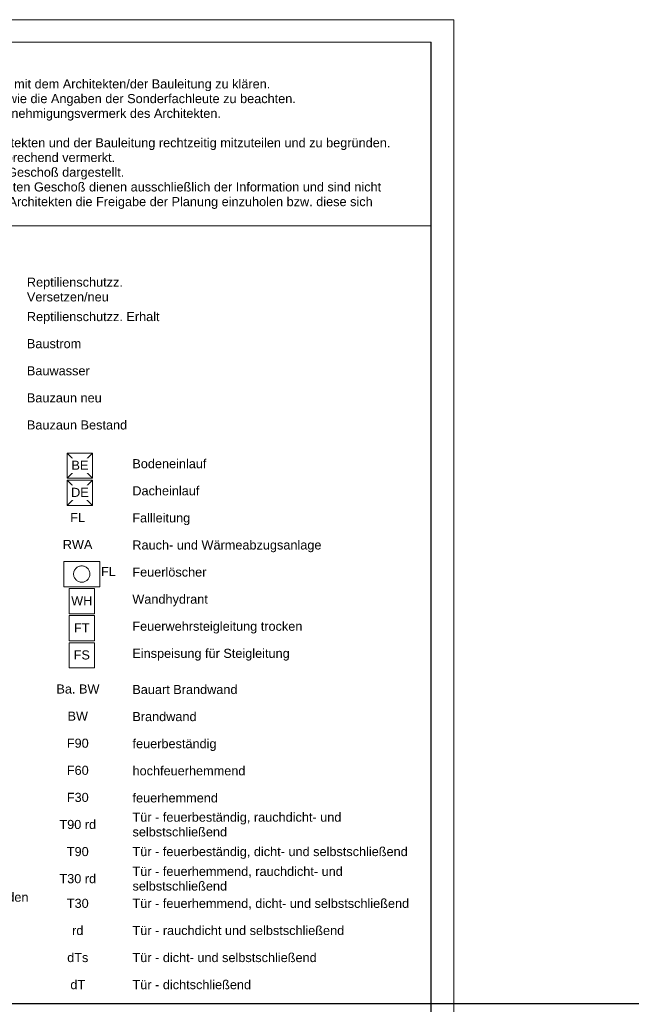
# Model space of a CAD drawing. Header units: metres. Extents: x -5203299 to 2078834, y 245743 to 5816291.
# Tile 253 of 256: x 366805 to 366873, y 5814224 to 5814333. Entities that reach past the tile are written whole.
import ezdxf

# ---------------------------------------------------------------- set-up
doc = ezdxf.new("R2010")
doc.units = ezdxf.units.M
doc.header["$LTSCALE"] = 0.5
for name, color, linetype, lineweight, true_color in [('70 -72 Beschriftung- 1 Beschriftung allgemein', 7, 'Continuous', 9, 0xff6633), ('99.04_Gleisplanung VP 02_23-EB-1236R-A-FAHRKANTE', 150, 'Continuous', 35, 0x007fff), ('None', 7, 'Continuous', 50, 0x800080)]:
    doc.layers.add(name, color=color, linetype=linetype, lineweight=lineweight, true_color=true_color)
for name, color, linetype, lineweight in [('70 -74 Zeichnungsblatt- 4 Plankopf Linie', 7, 'Continuous', 13), ('70 -76 Layout -2 Plankopf -Linie', 7, 'Continuous', 13), ('70 -76 Layout -2 Plankopf -Text', 7, 'Continuous', 13), ('70 -76 Layout -3 Symbole -allgemein', 7, 'Continuous', 13), ('70 -76 Zeichnungsblatt -3 Plankopf Symbole', 7, 'Continuous', 18), ('Keine', 7, 'Continuous', 9)]:
    doc.layers.add(name, color=color, linetype=linetype, lineweight=lineweight)
doc.styles.add('Arial', font='arial.ttf')

# ---------------------------------------------------------------- blocks, each defined once
blk = doc.blocks.new('_23-07-06_Massenplan_TB_Weiterführende Schule (3D)')
at = {"layer": '99.04_Gleisplanung VP 02_23-EB-1236R-A-FAHRKANTE', "flags": 128}
blk.add_lwpolyline([(563.02, 18.31), (-195.63, 18.36), (-195.63, 18.36, -0.005965), (-243.33, 18.93), (-544.41, 26.14)], format="xyb", dxfattribs=at)
blk = doc.blocks.new('KRA - LP5 - Plankopf A0 - Zeichenerklärung')
at = {"layer": '70 -76 Layout -3 Symbole -allgemein', "linetype": 'Continuous', "lineweight": 0, "transparency": 33554687}
blk.add_hatch(color=255, dxfattribs=at).paths.add_polyline_path([(0.03561, 0.13765), (0.05161, 0.13765), (0.05161, 0.13285), (0.03561, 0.13285)])
at = {"layer": '70 -76 Layout -3 Symbole -allgemein', "color": 7, "lineweight": 13, "transparency": 33554687}
for p, q in [((0.00764, 0.11239), (0.01324, 0.11799)), ((0.00764, 0.11799), (0.01324, 0.11239)), ((0.00764, 0.10639), (0.01324, 0.11199)), ((0.00764, 0.11199), (0.01324, 0.10639))]:
    blk.add_line(p, q, dxfattribs=at)
at = {"layer": '70 -76 Layout -3 Symbole -allgemein', "color": 7, "lineweight": 25, "transparency": 33554687, "flags": 128}
blk.add_lwpolyline([(0.03561, 0.13765), (0.05161, 0.13765), (0.05161, 0.13285), (0.03561, 0.13285)], close=True, dxfattribs=at)
at = {"layer": '70 -76 Layout -3 Symbole -allgemein', "color": 7, "lineweight": 13, "transparency": 33554687, "flags": 128}
for points in [[(0.00764, 0.11799), (0.01324, 0.11799), (0.01324, 0.11239), (0.00764, 0.11239)], [(0.00764, 0.11199), (0.01324, 0.11199), (0.01324, 0.10639), (0.00764, 0.10639)], [(0.00685, 0.09399), (0.01485, 0.09399), (0.01485, 0.08839), (0.00685, 0.08839)], [(0.00805, 0.08799), (0.01365, 0.08799), (0.01365, 0.08239), (0.00805, 0.08239)], [(0.00805, 0.08199), (0.01365, 0.08199), (0.01365, 0.07639), (0.00805, 0.07639)], [(0.00805, 0.07599), (0.01365, 0.07599), (0.01365, 0.07039), (0.00805, 0.07039)]]:
    blk.add_lwpolyline(points, close=True, dxfattribs=at)
at = {"layer": '70 -76 Layout -3 Symbole -allgemein', "flags": 128}
blk.add_lwpolyline([(0.01266, 0.09119), (0.01265, 0.09101), (0.01262, 0.09084), (0.01258, 0.09067), (0.01252, 0.0905), (0.01244, 0.09034), (0.01235, 0.09019), (0.01225, 0.09004), (0.01213, 0.08991), (0.012, 0.08979), (0.01185, 0.08969), (0.0117, 0.0896), (0.01154, 0.08952), (0.01137, 0.08946), (0.0112, 0.08942), (0.01103, 0.08939), (0.01085, 0.08938), (0.01067, 0.08939), (0.0105, 0.08942), (0.01033, 0.08946), (0.01016, 0.08952), (0.01, 0.0896), (0.00985, 0.08969), (0.0097, 0.08979), (0.00957, 0.08991), (0.00945, 0.09004), (0.00935, 0.09019), (0.00926, 0.09034), (0.00918, 0.0905), (0.00912, 0.09067), (0.00908, 0.09084), (0.00905, 0.09101), (0.00904, 0.09119), (0.00905, 0.09137), (0.00908, 0.09154), (0.00912, 0.09171), (0.00918, 0.09188), (0.00926, 0.09204), (0.00935, 0.09219), (0.00945, 0.09234), (0.00957, 0.09247), (0.0097, 0.09259), (0.00985, 0.09269), (0.01, 0.09278), (0.01016, 0.09286), (0.01033, 0.09292), (0.0105, 0.09296), (0.01067, 0.09299), (0.01085, 0.093), (0.01103, 0.09299), (0.0112, 0.09296), (0.01137, 0.09292), (0.01154, 0.09286), (0.0117, 0.09278), (0.01185, 0.09269), (0.012, 0.09259), (0.01213, 0.09247), (0.01225, 0.09234), (0.01235, 0.09219), (0.01244, 0.09204), (0.01252, 0.09188), (0.01258, 0.09171), (0.01262, 0.09154), (0.01265, 0.09137)], close=True, dxfattribs=at)
at = {"color": 255}
for points in [[(-0.00131, 0.15251), (0.00345, 0.15251), (0.00345, 0.15575), (-0.00131, 0.15575)], [(0.05481, 0.15208), (0.05863, 0.15208), (0.05863, 0.15533), (0.05481, 0.15533)], [(0.06472, 0.15198), (0.08328, 0.15198), (0.08328, 0.15522), (0.06472, 0.15522)], [(0.0086, 0.14488), (0.03548, 0.14488), (0.03548, 0.15138), (0.0086, 0.15138)], [(-0.00131, 0.14651), (0.00298, 0.14651), (0.00298, 0.14975), (-0.00131, 0.14975)], [(0.05481, 0.14608), (0.06051, 0.14608), (0.06051, 0.14933), (0.05481, 0.14933)], [(0.06472, 0.14598), (0.08344, 0.14598), (0.08344, 0.14922), (0.06472, 0.14922)], [(-0.00131, 0.14051), (0.00613, 0.14051), (0.00613, 0.14375), (-0.00131, 0.14375)], [(0.0086, 0.1404), (0.02842, 0.1404), (0.02842, 0.14365), (0.0086, 0.14365)], [(0.05481, 0.14008), (0.06113, 0.14008), (0.06113, 0.14333), (0.05481, 0.14333)], [(0.06472, 0.13998), (0.08579, 0.13998), (0.08579, 0.14322), (0.06472, 0.14322)], [(-0.00131, 0.13451), (0.00235, 0.13451), (0.00235, 0.13775), (-0.00131, 0.13775)], [(0.0086, 0.1344), (0.03078, 0.1344), (0.03078, 0.13765), (0.0086, 0.13765)], [(0.05481, 0.13408), (0.06098, 0.13408), (0.06098, 0.13733), (0.05481, 0.13733)], [(0.06472, 0.13398), (0.08376, 0.13398), (0.08376, 0.13722), (0.06472, 0.13722)], [(-0.00131, 0.12851), (0.0047, 0.12851), (0.0047, 0.13175), (-0.00131, 0.13175)], [(0.0086, 0.1284), (0.02591, 0.1284), (0.02591, 0.13165), (0.0086, 0.13165)], [(0.05481, 0.12808), (0.06066, 0.12808), (0.06066, 0.13133), (0.05481, 0.13133)], [(0.06472, 0.12798), (0.0847, 0.12798), (0.0847, 0.13122), (0.06472, 0.13122)], [(-0.00131, 0.12251), (0.00376, 0.12251), (0.00376, 0.12575), (-0.00131, 0.12575)], [(0.0086, 0.1224), (0.03203, 0.1224), (0.03203, 0.12565), (0.0086, 0.12565)], [(0.05481, 0.12208), (0.06066, 0.12208), (0.06066, 0.12533), (0.05481, 0.12533)], [(0.06472, 0.12198), (0.07466, 0.12198), (0.07466, 0.12522), (0.06472, 0.12522)], [(0.02205, 0.11392), (0.03858, 0.11392), (0.03858, 0.11717), (0.02205, 0.11717)], [(0.02205, 0.10792), (0.03701, 0.10792), (0.03701, 0.11117), (0.02205, 0.11117)], [(0.00828, 0.10203), (0.01163, 0.10203), (0.01163, 0.10527), (0.00828, 0.10527)], [(0.02205, 0.10192), (0.03497, 0.10192), (0.03497, 0.10517), (0.02205, 0.10517)], [(0.00664, 0.09603), (0.01328, 0.09603), (0.01328, 0.09927), (0.00664, 0.09927)], [(0.02205, 0.09592), (0.06415, 0.09592), (0.06415, 0.09917), (0.02205, 0.09917)], [(0.02205, 0.08992), (0.03858, 0.08992), (0.03858, 0.09317), (0.02205, 0.09317)], [(0.02205, 0.08392), (0.03889, 0.08392), (0.03889, 0.08717), (0.02205, 0.08717)], [(0.02205, 0.07792), (0.05991, 0.07792), (0.05991, 0.08117), (0.02205, 0.08117)], [(0.02205, 0.07192), (0.05709, 0.07192), (0.05709, 0.07517), (0.02205, 0.07517)], [(0.00515, 0.06402), (0.01477, 0.06402), (0.01477, 0.06726), (0.00515, 0.06726)], [(0.02205, 0.06391), (0.04548, 0.06391), (0.04548, 0.06716), (0.02205, 0.06716)], [(0.00766, 0.05802), (0.01226, 0.05802), (0.01226, 0.06126), (0.00766, 0.06126)], [(0.02205, 0.05791), (0.03638, 0.05791), (0.03638, 0.06116), (0.02205, 0.06116)], [(0.0075, 0.05202), (0.01242, 0.05202), (0.01242, 0.05526), (0.0075, 0.05526)], [(0.02209, 0.05191), (0.04082, 0.05191), (0.04082, 0.05516), (0.02209, 0.05516)], [(0.0075, 0.04602), (0.01242, 0.04602), (0.01242, 0.04926), (0.0075, 0.04926)], [(0.02209, 0.04591), (0.04725, 0.04591), (0.04725, 0.04916), (0.02209, 0.04916)], [(0.0075, 0.04002), (0.01242, 0.04002), (0.01242, 0.04326), (0.0075, 0.04326)], [(0.02209, 0.03991), (0.04113, 0.03991), (0.04113, 0.04316), (0.02209, 0.04316)], [(0.00585, 0.03402), (0.01406, 0.03402), (0.01406, 0.03726), (0.00585, 0.03726)], [(0.0075, 0.02802), (0.01242, 0.02802), (0.01242, 0.03126), (0.0075, 0.03126)], [(0.02209, 0.02802), (0.08333, 0.02802), (0.08333, 0.03126), (0.02209, 0.03126)], [(0.02209, 0.02039), (0.06967, 0.02039), (0.06967, 0.02689), (0.02209, 0.02689)], [(0.00585, 0.02202), (0.01406, 0.02202), (0.01406, 0.02526), (0.00585, 0.02526)], [(-0.08805, 0.01792), (0.00369, 0.01792), (0.00369, 0.02117), (-0.08805, 0.02117)], [(0.0075, 0.01656), (0.01242, 0.01656), (0.01242, 0.0198), (0.0075, 0.0198)], [(0.00868, 0.01056), (0.01124, 0.01056), (0.01124, 0.0138), (0.00868, 0.0138)], [(0.02209, 0.01056), (0.0692, 0.01056), (0.0692, 0.0138), (0.02209, 0.0138)], [(0.00758, 0.00456), (0.01234, 0.00456), (0.01234, 0.0078), (0.00758, 0.0078)], [(0.02209, 0.00456), (0.06308, 0.00456), (0.06308, 0.0078), (0.02209, 0.0078)], [(0.00828, -0.00144), (0.01163, -0.00144), (0.01163, 0.0018), (0.00828, 0.0018)], [(0.02209, -0.00144), (0.0485, -0.00144), (0.0485, 0.0018), (0.02209, 0.0018)]]:
    blk.add_wipeout(points, dxfattribs=at).dxf.layer = '70 -76 Layout -2 Plankopf -Text'
at = {"color": 255, "lineweight": 25, "transparency": 33554687}
for points, layer in [([(0.03561, 0.14365), (0.05161, 0.14365), (0.05161, 0.13885), (0.03561, 0.13885)], '70 -76 Layout -3 Symbole -allgemein'), ([(0.03561, 0.13165), (0.05161, 0.13165), (0.05161, 0.12685), (0.03561, 0.12685)], '70 -76 Zeichnungsblatt -3 Plankopf Symbole'), ([(0.03561, 0.12565), (0.05161, 0.12565), (0.05161, 0.12085), (0.03561, 0.12085)], '70 -76 Zeichnungsblatt -3 Plankopf Symbole')]:
    blk.add_wipeout(points, dxfattribs=at).dxf.layer = layer
at = {"layer": '70 -76 Zeichnungsblatt -3 Plankopf Symbole', "linetype": 'Continuous', "lineweight": 9, "transparency": 33554687}
h = blk.add_hatch(dxfattribs=at)
h.set_pattern_fill('Brettschichtholz', style=0, pattern_type=2)
h.set_pattern_definition([(0, (0, 0), (0.7071, -0.7071), [])])
h.paths.add_polyline_path([(0.03561, 0.13165), (0.05161, 0.13165), (0.05161, 0.12685), (0.03561, 0.12685)])
h = blk.add_hatch(dxfattribs=at)
h.set_pattern_fill('Spanplatte 1mm SRF', style=0, pattern_type=2)
h.set_pattern_definition([(45, (0, 0), (1.591, -1.591), []), (45, (0.2652, -0.2652), (1.591, -1.591), []), (45, (-0.2652, 0.2652), (1.591, -1.591), [])])
h.paths.add_polyline_path([(0.03561, 0.12565), (0.05161, 0.12565), (0.05161, 0.12085), (0.03561, 0.12085)])
at = {"layer": '70 -76 Layout -3 Symbole -allgemein', "color": 7, "lineweight": 25, "transparency": 33554687, "flags": 128}
blk.add_lwpolyline([(0.03561, 0.14365), (0.05161, 0.14365), (0.05161, 0.13885), (0.03561, 0.13885)], close=True, dxfattribs=at)
at = {"layer": '70 -76 Zeichnungsblatt -3 Plankopf Symbole', "color": 7, "lineweight": 25, "transparency": 33554687, "flags": 128}
for points in [[(0.03561, 0.13165), (0.05161, 0.13165), (0.05161, 0.12685), (0.03561, 0.12685)], [(0.03561, 0.12565), (0.05161, 0.12565), (0.05161, 0.12085), (0.03561, 0.12085)]]:
    blk.add_lwpolyline(points, close=True, dxfattribs=at)
at = {"layer": 'None', "color": 7, "linetype": 'Continuous', "lineweight": 9}
for points in [[(0.03561, 0.14141), (0.03574, 0.14152), (0.03588, 0.14166), (0.03598, 0.14182), (0.03606, 0.142), (0.0361, 0.14219), (0.0361, 0.14238), (0.03608, 0.14257), (0.03601, 0.14275), (0.03561, 0.14365)], [(0.0366, 0.14365), (0.0362, 0.14275), (0.0362, 0.14275), (0.03614, 0.14257), (0.03611, 0.14238), (0.03611, 0.14219), (0.03615, 0.142), (0.03623, 0.14182), (0.03633, 0.14166), (0.03647, 0.14152), (0.03662, 0.1414), (0.0368, 0.14132), (0.03698, 0.14126), (0.03718, 0.14125)], [(0.03718, 0.14125), (0.03737, 0.14126), (0.03756, 0.14132), (0.03773, 0.1414), (0.03789, 0.14152), (0.03802, 0.14166), (0.03812, 0.14182), (0.0382, 0.142), (0.03824, 0.14219), (0.03825, 0.14238), (0.03822, 0.14257), (0.03816, 0.14275), (0.03776, 0.14365)], [(0.03874, 0.14365), (0.03834, 0.14275), (0.03834, 0.14275), (0.03828, 0.14257), (0.03825, 0.14238), (0.03826, 0.14219), (0.0383, 0.142), (0.03837, 0.14182), (0.03848, 0.14166), (0.03861, 0.14152), (0.03877, 0.1414), (0.03894, 0.14132), (0.03913, 0.14126), (0.03932, 0.14125)], [(0.03932, 0.14125), (0.03951, 0.14126), (0.0397, 0.14132), (0.03987, 0.1414), (0.04003, 0.14152), (0.04016, 0.14166), (0.04027, 0.14182), (0.04034, 0.142), (0.04038, 0.14219), (0.04039, 0.14238), (0.04036, 0.14257), (0.0403, 0.14275), (0.0399, 0.14365)], [(0.04088, 0.14365), (0.04048, 0.14275), (0.04048, 0.14275), (0.04042, 0.14257), (0.04039, 0.14238), (0.0404, 0.14219), (0.04044, 0.142), (0.04051, 0.14182), (0.04062, 0.14166), (0.04075, 0.14152), (0.04091, 0.1414), (0.04108, 0.14132), (0.04127, 0.14126), (0.04146, 0.14125)], [(0.04146, 0.14125), (0.04166, 0.14126), (0.04184, 0.14132), (0.04202, 0.1414), (0.04217, 0.14152), (0.04231, 0.14166), (0.04241, 0.14182), (0.04248, 0.142), (0.04253, 0.14219), (0.04253, 0.14238), (0.0425, 0.14257), (0.04244, 0.14275), (0.04204, 0.14365)], [(0.04303, 0.14365), (0.04263, 0.14275), (0.04263, 0.14275), (0.04256, 0.14257), (0.04254, 0.14238), (0.04254, 0.14219), (0.04258, 0.142), (0.04266, 0.14182), (0.04276, 0.14166), (0.0429, 0.14152), (0.04305, 0.1414), (0.04323, 0.14132), (0.04341, 0.14126), (0.04361, 0.14125)], [(0.04361, 0.14125), (0.0438, 0.14126), (0.04398, 0.14132), (0.04416, 0.1414), (0.04432, 0.14152), (0.04445, 0.14166), (0.04455, 0.14182), (0.04463, 0.142), (0.04467, 0.14219), (0.04468, 0.14238), (0.04465, 0.14257), (0.04458, 0.14275), (0.04419, 0.14365)], [(0.04517, 0.14365), (0.04477, 0.14275), (0.04477, 0.14275), (0.04471, 0.14257), (0.04468, 0.14238), (0.04469, 0.14219), (0.04473, 0.142), (0.0448, 0.14182), (0.04491, 0.14166), (0.04504, 0.14152), (0.04519, 0.1414), (0.04537, 0.14132), (0.04556, 0.14126), (0.04575, 0.14125)], [(0.04575, 0.14125), (0.04594, 0.14126), (0.04613, 0.14132), (0.0463, 0.1414), (0.04646, 0.14152), (0.04659, 0.14166), (0.0467, 0.14182), (0.04677, 0.142), (0.04681, 0.14219), (0.04682, 0.14238), (0.04679, 0.14257), (0.04673, 0.14275), (0.04633, 0.14365)], [(0.04731, 0.14365), (0.04691, 0.14275), (0.04691, 0.14275), (0.04685, 0.14257), (0.04682, 0.14238), (0.04683, 0.14219), (0.04687, 0.142), (0.04694, 0.14182), (0.04705, 0.14166), (0.04718, 0.14152), (0.04734, 0.1414), (0.04751, 0.14132), (0.0477, 0.14126), (0.04789, 0.14125)], [(0.04789, 0.14125), (0.04808, 0.14126), (0.04827, 0.14132), (0.04844, 0.1414), (0.0486, 0.14152), (0.04873, 0.14166), (0.04884, 0.14182), (0.04891, 0.142), (0.04895, 0.14219), (0.04896, 0.14238), (0.04893, 0.14257), (0.04887, 0.14275), (0.04847, 0.14365)], [(0.04945, 0.14365), (0.04906, 0.14275), (0.04906, 0.14275), (0.04899, 0.14257), (0.04896, 0.14238), (0.04897, 0.14219), (0.04901, 0.142), (0.04909, 0.14182), (0.04919, 0.14166), (0.04932, 0.14152), (0.04948, 0.1414), (0.04965, 0.14132), (0.04984, 0.14126), (0.05003, 0.14125)], [(0.05003, 0.14125), (0.05023, 0.14126), (0.05041, 0.14132), (0.05059, 0.1414), (0.05074, 0.14152), (0.05088, 0.14166), (0.05098, 0.14182), (0.05106, 0.142), (0.0511, 0.14219), (0.0511, 0.14238), (0.05108, 0.14257), (0.05101, 0.14275), (0.05061, 0.14365)], [(0.0516, 0.14365), (0.0512, 0.14275), (0.0512, 0.14275), (0.05114, 0.14257), (0.05111, 0.14238), (0.05111, 0.14219), (0.05115, 0.142), (0.05123, 0.14182), (0.05133, 0.14166), (0.05147, 0.14152), (0.05161, 0.14141)], [(0.03561, 0.14112), (0.03562, 0.14113), (0.03581, 0.1412), (0.036, 0.14124), (0.03621, 0.14124), (0.03641, 0.1412), (0.03659, 0.14113), (0.03676, 0.14102), (0.03691, 0.14088), (0.03703, 0.14071), (0.03711, 0.14053), (0.03716, 0.14033), (0.03717, 0.14013), (0.03715, 0.13993), (0.03708, 0.13974), (0.03668, 0.13885)], [(0.03767, 0.13885), (0.03727, 0.13974), (0.03727, 0.13974), (0.0372, 0.13993), (0.03718, 0.14014), (0.03719, 0.14034), (0.03724, 0.14053), (0.03732, 0.14072), (0.03744, 0.14088), (0.03759, 0.14102), (0.03776, 0.14113), (0.03795, 0.1412), (0.03815, 0.14124), (0.03835, 0.14124), (0.03855, 0.1412), (0.03874, 0.14113), (0.03891, 0.14102), (0.03905, 0.14088), (0.03917, 0.14071), (0.03926, 0.14053), (0.03931, 0.14033), (0.03932, 0.14013), (0.03929, 0.13993), (0.03922, 0.13974), (0.03883, 0.13885)], [(0.03981, 0.13885), (0.03941, 0.13974), (0.03941, 0.13974), (0.03935, 0.13993), (0.03932, 0.14014), (0.03933, 0.14034), (0.03938, 0.14053), (0.03947, 0.14072), (0.03958, 0.14088), (0.03973, 0.14102), (0.0399, 0.14113), (0.04009, 0.1412), (0.04029, 0.14124), (0.04049, 0.14124), (0.04069, 0.1412), (0.04088, 0.14113), (0.04105, 0.14102), (0.0412, 0.14088), (0.04132, 0.14071), (0.0414, 0.14053), (0.04145, 0.14033), (0.04146, 0.14013), (0.04143, 0.13993), (0.04137, 0.13974), (0.04097, 0.13885)], [(0.04195, 0.13885), (0.04155, 0.13974), (0.04155, 0.13974), (0.04149, 0.13993), (0.04146, 0.14014), (0.04147, 0.14034), (0.04152, 0.14053), (0.04161, 0.14072), (0.04173, 0.14088), (0.04187, 0.14102), (0.04205, 0.14113), (0.04223, 0.1412), (0.04243, 0.14124), (0.04264, 0.14124), (0.04283, 0.1412), (0.04302, 0.14113), (0.04319, 0.14102), (0.04334, 0.14088), (0.04346, 0.14071), (0.04354, 0.14053), (0.04359, 0.14033), (0.0436, 0.14013), (0.04358, 0.13993), (0.04351, 0.13974), (0.04311, 0.13885)], [(0.04409, 0.13885), (0.04369, 0.13974), (0.04369, 0.13974), (0.04363, 0.13993), (0.0436, 0.14014), (0.04362, 0.14034), (0.04367, 0.14053), (0.04375, 0.14072), (0.04387, 0.14088), (0.04402, 0.14102), (0.04419, 0.14113), (0.04438, 0.1412), (0.04458, 0.14124), (0.04478, 0.14124), (0.04498, 0.1412), (0.04517, 0.14113), (0.04534, 0.14102), (0.04548, 0.14088), (0.0456, 0.14071), (0.04569, 0.14053), (0.04573, 0.14033), (0.04575, 0.14013), (0.04572, 0.13993), (0.04565, 0.13974), (0.04526, 0.13885)], [(0.04624, 0.13885), (0.04584, 0.13974), (0.04584, 0.13974), (0.04577, 0.13993), (0.04575, 0.14014), (0.04576, 0.14034), (0.04581, 0.14053), (0.04589, 0.14072), (0.04601, 0.14088), (0.04616, 0.14102), (0.04633, 0.14113), (0.04652, 0.1412), (0.04672, 0.14124), (0.04692, 0.14124), (0.04712, 0.1412), (0.04731, 0.14113), (0.04748, 0.14102), (0.04763, 0.14088), (0.04774, 0.14071), (0.04783, 0.14053), (0.04788, 0.14033), (0.04789, 0.14013), (0.04786, 0.13993), (0.0478, 0.13974), (0.0474, 0.13885)], [(0.04838, 0.13885), (0.04798, 0.13974), (0.04798, 0.13974), (0.04792, 0.13993), (0.04789, 0.14014), (0.0479, 0.14034), (0.04795, 0.14053), (0.04804, 0.14072), (0.04816, 0.14088), (0.0483, 0.14102), (0.04847, 0.14113), (0.04866, 0.1412), (0.04886, 0.14124), (0.04906, 0.14124), (0.04926, 0.1412), (0.04945, 0.14113), (0.04962, 0.14102), (0.04977, 0.14088), (0.04989, 0.14071), (0.04997, 0.14053), (0.05002, 0.14033), (0.05003, 0.14013), (0.05, 0.13993), (0.04994, 0.13974), (0.04954, 0.13885)], [(0.05052, 0.13885), (0.05012, 0.13974), (0.05012, 0.13974), (0.05006, 0.13993), (0.05003, 0.14014), (0.05004, 0.14034), (0.05009, 0.14053), (0.05018, 0.14072), (0.0503, 0.14088), (0.05045, 0.14102), (0.05062, 0.14113), (0.05081, 0.1412), (0.051, 0.14124), (0.05121, 0.14124), (0.05141, 0.1412), (0.05159, 0.14113), (0.05161, 0.14112)]]:
    blk.add_lwpolyline(points, dxfattribs=at)
at = {"layer": '70 -76 Layout -2 Plankopf -Text', "line_spacing_factor": 0.970891, "style": 'Arial'}
for s, insert, char_height, attachment_point in [('WD', (-0.00131, 0.15523), 0.002014, 1), ('KS', (0.05481, 0.1548), 0.002014, 1), ('Mauerwerk KS', (0.06472, 0.1547), 0.0020138, 1), ('Stahlbeton-Fertigteile\\Pmit Ortbetonverguss', (0.0086, 0.15085), 0.0020138, 1), ('Stb', (-0.00131, 0.14923), 0.002014, 1), ('DäH', (0.05481, 0.1488), 0.002014, 1), ('Dämmung hart', (0.06472, 0.1487), 0.0020138, 1), ('\\A1;Stb{\\H0.6667x;\\SWU^ ;}', (-0.00131, 0.14323), 0.0020138, 1), ('Stahlbeton WU ', (0.0086, 0.14312), 0.0020138, 1), ('DäW', (0.05481, 0.1428), 0.002014, 1), ('Dämmung weich', (0.06472, 0.1427), 0.0020138, 1), ('BT', (-0.00131, 0.13723), 0.002014, 1), ('Beton, unbewehrt', (0.0086, 0.13712), 0.0020138, 1), ('LBW', (0.05481, 0.1368), 0.002014, 1), ('Leichtbauwand', (0.06472, 0.1367), 0.0020138, 1), ('BFtg', (-0.00131, 0.13123), 0.002014, 1), ('Betonfertigteil', (0.0086, 0.13112), 0.0020138, 1), ('BSH', (0.05481, 0.1308), 0.002014, 1), ('Brettschichtholz', (0.06472, 0.1307), 0.0020138, 1), ('MW', (-0.00131, 0.12523), 0.002014, 1), ('Mauerwerk Klinker', (0.0086, 0.12512), 0.0020138, 1), ('KVH', (0.05481, 0.1248), 0.002014, 1), ('Vollholz', (0.06472, 0.1247), 0.002014, 1), ('Bodeneinlauf', (0.02205, 0.11664), 0.0020138, 1), ('Dacheinlauf', (0.02205, 0.11064), 0.0020138, 1), ('FL', (0.00828, 0.10474), 0.002014, 1), ('Fallleitung', (0.02205, 0.10464), 0.0020138, 1), ('RWA', (0.00664, 0.09874), 0.002014, 1), ('Rauch- und Wärmeabzugsanlage', (0.02205, 0.09864), 0.0020138, 1), ('Feuerlöscher', (0.02205, 0.09264), 0.0020138, 1), ('Wandhydrant', (0.02205, 0.08664), 0.0020138, 1), ('Feuerwehrsteigleitung trocken', (0.02205, 0.08064), 0.0020138, 1), ('Einspeisung für Steigleitung', (0.02205, 0.07464), 0.0020138, 1), ('Ba. BW', (0.01477, 0.06674), 0.002014, 3), ('Bauart Brandwand', (0.02205, 0.06663), 0.0020138, 1), ('BW', (0.00996, 0.06074), 0.002014, 2), ('Brandwand', (0.02205, 0.06063), 0.002014, 1), ('F90', (0.00996, 0.05474), 0.002014, 2), ('feuerbeständig', (0.02209, 0.05463), 0.0020138, 1), ('F60', (0.00996, 0.04874), 0.002014, 2), ('hochfeuerhemmend', (0.02209, 0.04863), 0.0020138, 1), ('F30', (0.00996, 0.04274), 0.002014, 2), ('feuerhemmend', (0.02209, 0.04263), 0.0020138, 1), ('T90 rd', (0.00996, 0.03674), 0.002014, 2), ('T90', (0.00996, 0.03074), 0.002014, 2), ('Tür - feuerbeständig, dicht- und selbstschließend', (0.02209, 0.03074), 0.0020138, 1), ('Tür - feuerhemmend, rauchdicht- und \\Pselbstschließend', (0.02209, 0.02636), 0.0020138, 1), ('T30 rd', (0.00996, 0.02474), 0.002014, 2), ('T30', (0.00996, 0.01927), 0.002014, 2), ('rd', (0.00996, 0.01327), 0.002014, 2), ('Tür - rauchdicht und selbstschließend', (0.02209, 0.01327), 0.0020138, 1), ('dTs', (0.00996, 0.00727), 0.002014, 2), ('Tür - dicht- und selbstschließend', (0.02209, 0.00727), 0.0020138, 1), ('dT', (0.00996, 0.00127), 0.002014, 2), ('Tür - dichtschließend', (0.02209, 0.00127), 0.0020138, 1)]:
    blk.add_mtext(s, dxfattribs=dict(at, insert=insert, char_height=char_height, attachment_point=attachment_point))
at = {"layer": '70 -76 Layout -2 Plankopf -Text', "insert": (-0.08805, 0.02064), "char_height": 0.0020138, "width": 0.0917337, "attachment_point": 1, "line_spacing_factor": 0.970891, "style": 'Arial'}
blk.add_mtext('Hinweis: Stb-Stützen allseitig mit Sichtbeton-Anforderung auszubilden', dxfattribs=at)
at = {"color": 255}
for points in [[(0.00856, 0.11357), (0.01238, 0.11357), (0.01238, 0.11681), (0.00856, 0.11681)], [(0.00848, 0.10757), (0.01245, 0.10757), (0.01245, 0.11081), (0.00848, 0.11081)], [(0.0151, 0.09003), (0.01845, 0.09003), (0.01845, 0.09327), (0.0151, 0.09327)], [(0.0085, 0.08357), (0.01326, 0.08357), (0.01326, 0.08681), (0.0085, 0.08681)], [(0.00913, 0.07757), (0.01263, 0.07757), (0.01263, 0.08081), (0.00913, 0.08081)], [(0.00905, 0.07157), (0.01271, 0.07157), (0.01271, 0.07481), (0.00905, 0.07481)], [(0.02209, 0.03239), (0.06936, 0.03239), (0.06936, 0.03889), (0.02209, 0.03889)], [(0.02209, 0.01656), (0.08364, 0.01656), (0.08364, 0.0198), (0.02209, 0.0198)]]:
    blk.add_wipeout(points, dxfattribs=at).dxf.layer = '70 -76 Layout -2 Plankopf -Text'
at = {"layer": '70 -76 Layout -2 Plankopf -Text', "attachment_point": 1, "line_spacing_factor": 0.970891, "style": 'Arial'}
for s, insert, char_height in [('BE', (0.00856, 0.11629), 0.002014), ('DE', (0.00848, 0.11029), 0.002014), ('FL', (0.0151, 0.09274), 0.002014), ('WH', (0.0085, 0.08629), 0.002014), ('FT', (0.00913, 0.08029), 0.002014), ('FS', (0.00905, 0.07429), 0.002014), ('Tür - feuerbeständig, rauchdicht- und \\Pselbstschließend', (0.02209, 0.03836), 0.0020138), ('Tür - feuerhemmend, dicht- und selbstschließend', (0.02209, 0.01927), 0.0020138)]:
    blk.add_mtext(s, dxfattribs=dict(at, insert=insert, char_height=char_height))
at = {"color": 255}
blk.add_wipeout([(0.0086, 0.15099), (0.03015, 0.15099), (0.03015, 0.15748), (0.0086, 0.15748)], dxfattribs=at).dxf.layer = '70 -76 Layout -2 Plankopf -Text'
at = {"color": 255, "lineweight": 25, "transparency": 33554687}
for points in [[(0.03561, 0.15565), (0.05161, 0.15565), (0.05161, 0.15085), (0.03561, 0.15085)], [(0.03561, 0.14965), (0.05161, 0.14965), (0.05161, 0.14485), (0.03561, 0.14485)]]:
    blk.add_wipeout(points, dxfattribs=at).dxf.layer = '70 -76 Layout -3 Symbole -allgemein'
at = {"layer": '70 -76 Layout -3 Symbole -allgemein', "linetype": 'Continuous', "lineweight": 9, "transparency": 33554687}
h = blk.add_hatch(dxfattribs=at)
h.set_pattern_fill('Mauerwerk 1mm SRF', style=0, pattern_type=2)
h.set_pattern_definition([(45, (0, 0), (0.35355, -0.35355), [])])
h.paths.add_polyline_path([(0.03561, 0.15565), (0.05161, 0.15565), (0.05161, 0.15085), (0.03561, 0.15085)])
at = {"layer": '70 -76 Layout -3 Symbole -allgemein', "color": 7, "lineweight": 25, "transparency": 33554687, "flags": 128}
for points in [[(0.03561, 0.15565), (0.05161, 0.15565), (0.05161, 0.15085), (0.03561, 0.15085)], [(0.03561, 0.14965), (0.05161, 0.14965), (0.05161, 0.14485), (0.03561, 0.14485)]]:
    blk.add_lwpolyline(points, close=True, dxfattribs=at)
at = {"layer": 'Keine', "color": 7, "linetype": 'Continuous', "lineweight": 9}
for p, q in [((0.03625, 0.14965), (0.03628, 0.14959)), ((0.03628, 0.14959), (0.03631, 0.14965)), ((0.04225, 0.14965), (0.04228, 0.14959)), ((0.04228, 0.14959), (0.04231, 0.14965)), ((0.04825, 0.14965), (0.04828, 0.14959)), ((0.04828, 0.14959), (0.04831, 0.14965)), ((0.03561, 0.14493), (0.03565, 0.14485))]:
    blk.add_line(p, q, dxfattribs=at)
for points in [[(0.03691, 0.14485), (0.03928, 0.14959), (0.04165, 0.14485)], [(0.04291, 0.14485), (0.04528, 0.14959), (0.04765, 0.14485)], [(0.04891, 0.14485), (0.05128, 0.14959), (0.05161, 0.14894)]]:
    blk.add_lwpolyline(points, dxfattribs=at)
at = {"layer": '70 -76 Layout -2 Plankopf -Text', "insert": (0.0086, 0.15695), "char_height": 0.0020138, "attachment_point": 1, "line_spacing_factor": 0.970891, "style": 'Arial'}
blk.add_mtext('Wanddurchbruch\\PTrockenbau', dxfattribs=at)
blk = doc.blocks.new('Gruppe-12350')
at = {"layer": '70 -74 Zeichnungsblatt- 4 Plankopf Linie'}
blk.add_line((0.58945, 0.4155), (0.58945, -0.11361), dxfattribs=at)
at = {"color": 255}
blk.add_wipeout([(0.41345, 0.37536), (0.58545, 0.37536), (0.58545, 0.40782), (0.41345, 0.40782)], dxfattribs=at).dxf.layer = '70 -76 Layout -2 Plankopf -Text'
at = {"layer": '70 -76 Layout -2 Plankopf -Linie'}
blk.add_line((0.40945, 0.37482), (0.58945, 0.37482), dxfattribs=at)
at = {"layer": 'Keine', "color": 7, "transparency": 33554687}
blk.add_blockref('KRA - LP5 - Plankopf A0 - Zeichenerklärung', (0.50123, 0.20654), dxfattribs=at)
at = {"layer": '70 -76 Layout -2 Plankopf -Text', "insert": (0.41345, 0.40729), "char_height": 0.00201377, "width": 0.172, "attachment_point": 1, "line_spacing_factor": 0.970891, "style": 'Arial'}
blk.add_mtext('Alle Maße sind am Bau zu prüfen. Maßunstimmigkeiten sind sofort mit dem Architekten/der Bauleitung zu klären.\\PBei der Bauausführung sind die Planungen der Fachingenieure sowie die Angaben der Sonderfachleute zu beachten.\\PFirmendetail- und Ausführungszeichnungen gelten nur mit dem Genehmigungsvermerk des Architekten.\\PDie Koordinierungspflicht des Auftragnehmers bleibt unberührt.\\PKonstruktions- und fertigungstechnische Bedenken sind dem Architekten und der Bauleitung rechtzeitig mitzuteilen und zu begründen.\\PHöhenangaben sind auf OKFF bezogen, Abweichungen sind entsprechend vermerkt.\\PAlle Deckendurchbrüche werden verbindlich im darüberliegenden Geschoß dargestellt.\\PDarstellungen von Durchbrüchen in der Decke über dem dargestellten Geschoß dienen ausschließlich der Information und sind nicht verbindlich. Für die Bauausführung ist vom AN eigenständig beim Architekten die Freigabe der Planung einzuholen bzw. diese sich bestätigen zu lassen.', dxfattribs=at)
blk = doc.blocks.new('Plankopf')
at = {"layer": '70 -74 Zeichnungsblatt- 4 Plankopf Linie', "color": 7, "transparency": 33554687}
blk.add_blockref('Gruppe-12350', (0, 0), dxfattribs=at)
at = {"layer": '70 -74 Zeichnungsblatt- 4 Plankopf Linie', "color": 0, "flags": 1}
for tag in ['Approval', 'Approval', 'Approval', 'Approval', 'Approval', 'AR_Genehmigt_-_Datum', 'Auto_Generate_Page_Number', 'Auto_Total_Num_Sheets', 'Auftraggeber', 'Auftraggeber_Zusatz_-1-', 'Auftraggeber_Zusatz_-2-', 'Architekt', 'Architekt_Zusatz_-1-', 'Architekt_Zusatz_-2-', 'Approval', 'Current_Plot_Date', 'Scale', 'Sheet_Number', 'Sheet_Title', 'Teil', 'Gewerk', 'Total_Num_Sheets', 'Tragwerksplanung', 'Tragwerksplanung_Zusatz_-1-', 'Tragwerksplanung_Zusatz_-2-', 'Geschäftszeichen', 'Zone', 'Zone', 'Zone', 'Zone', 'Zone', 'Status', 'TGA', 'TGA_Zusatz_-1-', 'TGA_Zusatz_-2-', 'Zone', 'Number', 'Publish_Date', 'Number', 'Publish_Date', 'Number', 'Publish_Date', 'Number', 'Publish_Date', 'Number', 'Publish_Date', 'Planungsgrundlagen', 'Plot_Date_Format', 'BH_Genehmigt_-_Datum', 'Papiermaße', 'Ebene', 'Page_Number', 'Plannummer_Fachplaner', 'File_Name', 'File_Name_Include_Path', 'Projektname_Zusatz', 'Project_Address', 'Landschaftsarchitekt', 'Landschaftsarchitekten_Zusatz-1-', 'Landschaftsarchitekten_Zusatz_-2-', 'Höhe_üNHN', 'Leistungsphase', 'Number', 'Publish_Date', 'Recipients', 'Recipients', 'Recipients', 'Recipients', 'Recipients', 'Project_Date', 'Project_ID', 'Project_Name', 'Recipients', 'Date', 'Note', 'Date', 'Note', 'Date', 'Note', 'Date', 'Note', 'Date', 'Note', 'Format', 'Date', 'Date', 'Note']:
    blk.add_attdef(tag, (-0.5945, -0.4205), '', height=0.00018, dxfattribs=at)
at = {"layer": '70 -74 Zeichnungsblatt- 4 Plankopf Linie', "transparency": 33554687, "flags": 128}
for points in [[(-0.5945, 0.4205), (0.5945, 0.4205), (0.5945, -0.4205), (-0.5945, -0.4205)], [(-0.5745, -0.4155), (-0.5745, 0.4155), (0.5895, 0.4155), (0.5895, -0.4155)]]:
    blk.add_lwpolyline(points, close=True, dxfattribs=at)

msp = doc.modelspace()

# ---------------------------------------------------------------- block references
at = {"layer": 'Keine', "color": 1}
msp.add_blockref('_23-07-06_Massenplan_TB_Weiterführende Schule (3D)', (366592.8, 5814205.71), dxfattribs=at)

# ---------------------------------------------------------------- next in the draw order: block references
at = {"layer": '70 -74 Zeichnungsblatt- 4 Plankopf Linie', "xscale": 500, "yscale": 500, "zscale": 500}
msp.add_blockref('Plankopf', (366555.71, 5814122.76), dxfattribs=at)

# ---------------------------------------------------------------- next in the draw order: wipeouts: each hides what was drawn before it
at = {"color": 255, "linetype": 'Continuous', "lineweight": 5, "transparency": 33554687}
msp.add_wipeout([(366761.66, 5814305.91), (366849.76, 5814305.91), (366849.76, 5814286.31), (366761.66, 5814286.31)], dxfattribs=at).dxf.layer = '70 -76 Layout -3 Symbole -allgemein'

# ---------------------------------------------------------------- next in the draw order: texts
at = {"layer": '70 -72 Beschriftung- 1 Beschriftung allgemein', "color": 7, "attachment_point": 1, "line_spacing_factor": 0.970891, "style": 'Arial'}
for s, insert, char_height in [('Reptilienschutzz. \\PVersetzen/neu', (366805.67, 5814304.45), 1.0069), ('Reptilienschutzz. Erhalt', (366805.67, 5814300.64), 1.0069), ('Baustrom', (366805.67, 5814297.64), 1.007), ('Bauwasser', (366805.67, 5814294.64), 1.007), ('Bauzaun neu', (366805.67, 5814291.64), 1.0069), ('Bauzaun Bestand', (366805.67, 5814288.64), 1.0069)]:
    msp.add_mtext(s, dxfattribs=dict(at, insert=insert, char_height=char_height))

doc.saveas('drawing.dxf')
